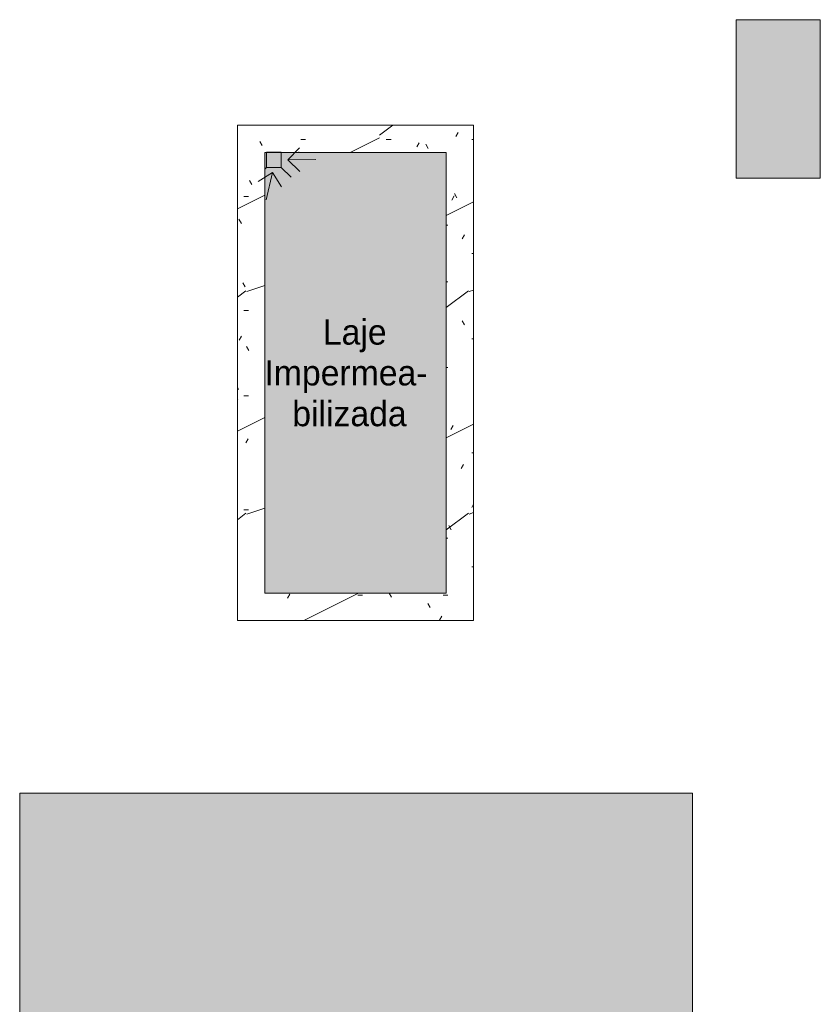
# Model space of a CAD drawing. Header units: millimetres. Extents: x 5980700 to 6194397, y -12939 to 2351883.
# Tile 123 of 124: x 6188686 to 6194397, y -1904 to 5124. Entities that reach past the tile are written whole.
import ezdxf

# ---------------------------------------------------------------- set-up
doc = ezdxf.new("R2010")
doc.units = ezdxf.units.MM
for name, color, linetype, lineweight in [('A-DETL-MBND', 5, 'Continuous', 9), ('A-DETL-THIN', 151, 'Continuous', 9), ('A-FLOR', 192, 'Continuous', 18), ('A-ROOF', 132, 'Continuous', 9), ('G-ANNO-TEXT', 231, 'Continuous', 9)]:
    doc.layers.add(name, color=color, linetype=linetype, lineweight=lineweight)
doc.styles.add('Century Gothic_3', font='GOTHIC.TTF', dxfattribs={"height": 180})

# ---------------------------------------------------------------- blocks, each defined once
blk = doc.blocks.new('CHAPIM3 - CHAPIM-4182528-PLANTA DE CAIMENTO DE PISOS - COBERTURA')
at = {"layer": 'A-DETL-MBND', "lineweight": 5}
h = blk.add_hatch(dxfattribs=at)
h.set_pattern_fill('FP_34', color=71, style=0, pattern_type=2)
h.set_pattern_definition([(0, (2e-05, -3e-05), (812.8, 203.2), [33.528, -576.072, 33.528, -576.072, -3251.2]), (0, (2e-05, -3e-05), (812.8, 203.2), [-1219.2, 33.528, -1185.672, 33.528, -576.072, -1422.4]), (0, (2e-05, -3e-05), (812.8, 203.2), [-3048, 33.528, -372.872, 33.528, -982.472]), (120, (304.8, 101.6), (-582.3763620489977, 602.3054481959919), [33.52799999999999, -576.0719999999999, 33.52799999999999, -576.0719999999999, -3251.199999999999]), (120, (304.8, 101.6), (-582.3763620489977, 602.3054481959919), [-1219.2, 33.52799999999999, -1185.672, 33.52799999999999, -576.0719999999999, -1422.4]), (120, (304.8, 101.6), (-582.3763620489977, 602.3054481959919), [-3048, 33.52799999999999, -372.8719999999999, 33.52799999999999, -982.4719999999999]), (240, (406.4, 508), (-230.4236379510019, -805.5054481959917), [33.528, -576.072, 33.528, -576.072, -3251.2]), (240, (406.4, 508), (-230.4236379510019, -805.5054481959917), [-1219.2, 33.528, -1185.672, 33.528, -576.072, -1422.4]), (240, (406.4, 508), (-230.4236379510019, -805.5054481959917), [-3048, 33.528, -372.872, 33.528, -982.472])])
h.paths.add_polyline_path([(22880.54684742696, 836.6589669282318), (24548.88517097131, 836.6589669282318), (24548.88517097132, 4371.658967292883), (22863.88517060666, 4371.658967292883), (22863.88517060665, 836.6589669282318)])
h.paths.add_polyline_path([(24353.88517060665, 1031.658967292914), (23058.88517097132, 1031.658967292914), (23058.88517097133, 4176.658966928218), (24353.88517060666, 4176.658966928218), (24353.88517060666, 3572.966289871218)])
h = blk.add_hatch(dxfattribs=at)
h.set_pattern_fill('FP_33', color=71, style=0, pattern_type=2)
h.set_pattern_definition([(216.87, (635, 1587.5), (4762.494328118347, 3175.008507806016), [793.75, -7143.75]), (206.565, (1587.5, 1111.25), (-1587.501456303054, -1587.499067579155), [1774.879, -1774.879]), (198.435, (1587.5, 317.5), (-3174.997452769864, -1587.50290376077), [1004.024, -4016.092])])
h.paths.add_polyline_path([(22880.54684742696, 836.6589669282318), (24548.88517097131, 836.6589669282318), (24548.88517097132, 4371.658967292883), (22863.88517060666, 4371.658967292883), (22863.88517060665, 836.6589669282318)])
h.paths.add_polyline_path([(24353.88517060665, 1031.658967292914), (23058.88517097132, 1031.658967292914), (23058.88517097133, 4176.658966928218), (24353.88517060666, 4176.658966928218), (24353.88517060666, 3572.966289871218)])
at = {"layer": 'A-DETL-MBND', "color": 90, "lineweight": 5}
for p, q in [((22863.88517060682, 4371.658967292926), (24548.8851709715, 4371.658967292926)), ((22863.88517060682, 836.6589669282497), (22863.88517060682, 4371.658967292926)), ((24548.8851709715, 4371.658967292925), (24548.8851709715, 836.6589669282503)), ((24353.88517060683, 4176.658966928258), (23058.88517097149, 4176.658966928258)), ((23058.88517097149, 4176.658966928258), (23058.88517097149, 1031.658967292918)), ((24353.88517060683, 1031.658967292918), (24353.88517060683, 4176.658966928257)), ((24353.88517060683, 1031.658967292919), (23058.88517097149, 1031.658967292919)), ((24548.8851709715, 836.658966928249), (22863.88517060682, 836.658966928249))]:
    blk.add_line(p, q, dxfattribs=at)
blk = doc.blocks.new('BE-PMSa-MOD-ARQ-CONEXAODOFUTURO-EX-000-R_rvt-3-PLANTA DE CAIMENTO DE PISOS - COBERTURA')
at = {"layer": 'A-ROOF', "color": 90, "lineweight": 5}
blk.add_blockref('CHAPIM3 - CHAPIM-4182528-PLANTA DE CAIMENTO DE PISOS - COBERTURA', (-1.589655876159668e-05, 2.72512435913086e-05), dxfattribs=at)

msp = doc.modelspace()

# ---------------------------------------------------------------- hatches: boundary and pattern name
at = {"layer": 'A-DETL-MBND', "lineweight": 5}
msp.add_hatch(color=256, dxfattribs=at).paths.add_polyline_path([(6193797.086810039, 3992.407384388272), (6194397.086810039, 3992.407384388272), (6194397.026405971, 5123.575823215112), (6193797.086810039, 5123.575823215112)])
h = msp.add_hatch(color=256, dxfattribs=at)
h.paths.add_polyline_path([(6188686.050301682, -6395.748477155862), (6190566.550328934, -6395.748477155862), (6190567.555138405, -6340.841005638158), (6190569.393358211, -6330.230675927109), (6190572.540563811, -6322.954945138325), (6190582.800328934, -6312.695180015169), (6190599.050328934, -6308.341005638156), (6190615.050328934, -6308.341005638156), (6190615.050328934, -6291.692859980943), (6190621.050328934, -6291.692859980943), (6190621.050328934, -6265.841005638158), (6190671.050328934, -6265.841005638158), (6190671.050328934, -6314.841005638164), (6190711.050328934, -6314.841005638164), (6190711.686746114, -6316.841005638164), (6190728.050328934, -6316.841005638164), (6190727.026773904, -6375.841005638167), (6190726.010301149, -6375.869652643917), (6190727.140289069, -6378.275406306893), (6190727.092661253, -6379.394797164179), (6190727.111068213, -6381.021776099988), (6190743.050328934, -6387.300910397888), (6190743.050328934, -6395.748477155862), (6193484.800301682, -6395.748477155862), (6193484.800301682, -395.7484771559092), (6188686.050301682, -395.7484771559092), (6188686.050301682, -4007.099183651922)])
h.paths.add_polyline_path([(6190621.050328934, -6395.748477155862), (6190621.050328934, -6339.989151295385), (6190615.050328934, -6339.989151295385), (6190615.050328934, -6323.341005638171), (6190597.348093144, -6323.860847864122), (6190586.626460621, -6328.586139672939), (6190581.550328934, -6340.841005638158), (6190581.550328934, -6395.748477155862)])
h.paths.add_polyline_path([(6190581.332965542, -6340.841005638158), (6190581.294772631, -6339.88321627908), (6190581.294772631, -6340.841005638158)])
at = {"layer": 'A-FLOR', "lineweight": 5}
msp.add_hatch(color=256, dxfattribs=at).paths.add_polyline_path([(6191687.718379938, 1031.658994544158), (6191728.550328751, 1031.658994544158), (6191728.550328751, 4176.658994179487), (6190433.550329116, 4176.658994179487), (6190433.550329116, 1031.658994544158)])

# ---------------------------------------------------------------- linework, layer by layer
at = {"layer": 'A-DETL-MBND'}
for p, q in [((6194397.086810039, 5123.575823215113), (6193797.086810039, 5123.575823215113)), ((6193797.086810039, 5123.575823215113), (6193797.086810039, 3992.407384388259)), ((6194397.086810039, 3992.407384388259), (6194397.086810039, 5123.575823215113)), ((6193797.086810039, 3992.407384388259), (6194397.086810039, 3992.407384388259)), ((6193484.800301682, -395.7484771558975), (6188686.050301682, -395.7484771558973)), ((6188686.050301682, -395.7484771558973), (6188686.050301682, -6395.748477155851)), ((6193484.800301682, -6395.748477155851), (6193484.800301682, -395.7484771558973))]:
    msp.add_line(p, q, dxfattribs=at)
at = {"layer": 'A-DETL-THIN'}
for p, q in [((6190445.730387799, 4177.158967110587), (6190551.396566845, 4177.158967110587)), ((6190445.730387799, 4069.804845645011), (6190445.730387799, 4177.158967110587)), ((6190551.396566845, 4177.158967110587), (6190551.396566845, 4069.804845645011)), ((6190597.954768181, 4122.90369580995), (6190681.388440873, 4209.152303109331)), ((6190797.927252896, 4126.221128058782), (6190597.954768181, 4122.90369580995)), ((6190597.954768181, 4122.903695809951), (6190684.20337548, 4039.470023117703)), ((6190489.95020756, 4032.257745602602), (6190388.228596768, 3968.596816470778)), ((6190445.730387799, 4069.804845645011), (6190433.550345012, 4057.624802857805)), ((6190445.095264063, 3837.352553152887), (6190489.95020756, 4032.257745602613)), ((6190551.396566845, 4069.804845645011), (6190445.730387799, 4069.804845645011)), ((6190489.95020756, 4032.257745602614), (6190553.611136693, 3930.536134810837)), ((6190551.396566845, 4069.804845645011), (6190622.107244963, 3999.094167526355))]:
    msp.add_line(p, q, dxfattribs=at)

# ---------------------------------------------------------------- block references
at = {"color": 50, "lineweight": 5}
msp.add_blockref('BE-PMSa-MOD-ARQ-CONEXAODOFUTURO-EX-000-R_rvt-3-PLANTA DE CAIMENTO DE PISOS - COBERTURA', (6167374.665174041, 0), dxfattribs=at)

# ---------------------------------------------------------------- texts
at = {"layer": 'G-ANNO-TEXT', "color": 7, "char_height": 180, "attachment_point": 1, "style": 'Century Gothic_3'}
for s, insert, width in [('Laje', (6190848.605349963, 2984.352611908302), 585.231875), ('Impermea-', (6190431.886599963, 2693.310945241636), 1595.358125), ('bilizada', (6190630.324099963, 2402.269278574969), 1122.3625)]:
    msp.add_mtext(s, dxfattribs=dict(at, insert=insert, width=width))

doc.saveas('drawing.dxf')
